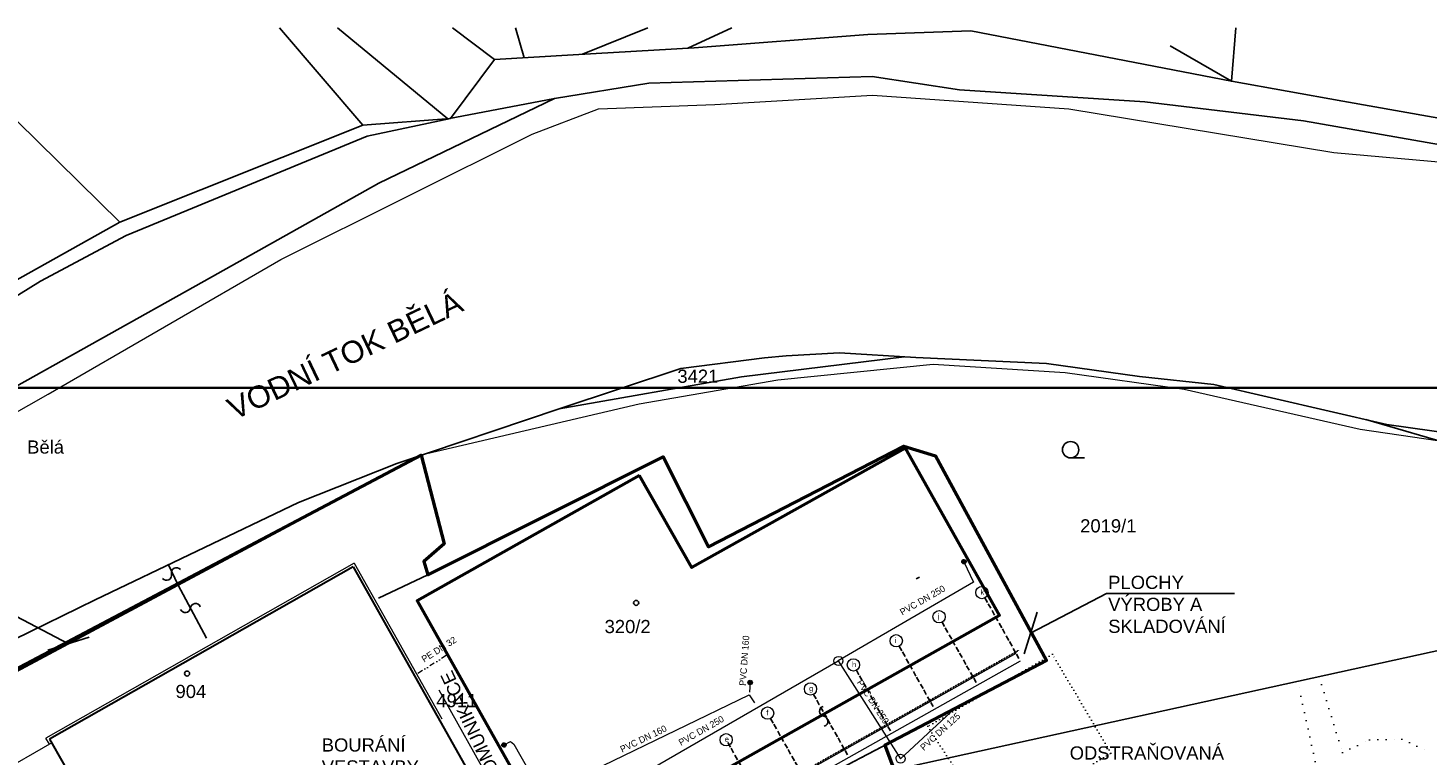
# Model space of a CAD drawing. Header units: millimetres. Extents: x 61711 to 471607, y -104436 to 321769.
# Tile 9 of 10: x 216570 to 376025, y 215218 to 298022. Entities that reach past the tile are written whole.
import ezdxf
from ezdxf.enums import TextEntityAlignment as Align
from ezdxf.lldxf.tags import DXFTag

# ---------------------------------------------------------------- set-up
doc = ezdxf.new("R2010")
doc.units = ezdxf.units.MM
for name, pattern in [('ACAD_ISO11W100', [33, 12, -3, 12, -3, 0, -3]), ('DASHDOT', [0.5, 0.25, -0.125, 0, -0.125]), ('DGN Style 2', [1864.39533, 1118.637198, -745.758132]), ('DIVIDE', [8, 3, -1.5, 0.25, -1.5, 0.25, -1.5]), ('DOT2', [0.875, 0.125, -0.75]), ('Tečkovaná', [4.7625, 0, -4.7625])]:
    doc.linetypes.add(name, pattern=pattern)
for name, color, linetype, lineweight in [('IN_C_OSA', 6, 'DASHDOT', 18), ('IN_C_TENKA', 7, 'Continuous', 18), ('OstKanDest', 32, '626B', 13), ('OstKanSplask', 34, 'KANALIZACE_SPLASKOVA_PODZ', 13), ('OstPlynNtl', 30, '633B', 13), ('OstVodPitna', 150, '616B', 13), ('Vrstva 34', 7, 'Continuous', 0), ('Vrstva 6', 7, 'Continuous', 0), ('Vrstva 60', 7, 'Continuous', 0)]:
    doc.layers.add(name, color=color, linetype=linetype, lineweight=lineweight)
for name, color, linetype in [('IN_MODUL_SYSTEM', 6, 'DASHDOT'), ('IN_TEXT', 7, 'Continuous'), ('KATASTR', 116, 'Continuous'), ('ZTI_POPIS', 7, 'Continuous')]:
    doc.layers.add(name, color=color, linetype=linetype)
doc.styles.add('ARIEL-CE', font='arial.ttf', dxfattribs={"width": 0.8})
doc.styles.add('Koty', font='arial.ttf')
doc.styles.add('ROMAND', font='romand.shx', dxfattribs={"width": 0.85})
doc.styles.get("Standard").update_dxf_attribs({"font": 'arial.ttf'})
doc.styles.add('Style-cs_Working', font='cs_Working.shx')
doc.linetypes.add('616B', pattern='A,5,-2,5,-5.5,[145,stn.shx,S=0.1,R=0,X=0,Y=0],-5.5,5,-2', length=30)
doc.linetypes.add('626B', pattern='A,5,-2,5,-5.5,[150,stn.shx,S=0.1,R=0,X=0,Y=0],-5.5,5,-2', length=30)
doc.linetypes.add('633B', pattern='A,5,-2,5,-5.5,[155,stn.shx,S=0.1,R=0,X=0,Y=0],-5.5,5,-2', length=30)
doc.linetypes.add('KANALIZACE_SPLASKOVA_PODZ', pattern='A,35,-15,[102,cadkon.shx,S=5,R=0,X=0,Y=5],-5,[102,cadkon.shx,S=5,R=0,X=20,Y=5],30,-15', length=100)
tags = doc.linetypes.add('PLYN', pattern='A,12.7,-5.08,["GAS",Standard,S=2.54,R=0,X=-2.54,Y=-1.27],-6.35', length=24.13).pattern_tags.tags
tags[6] = DXFTag(74, 10)
doc.dimstyles.new('IP 1_100', dxfattribs={"dimscale": 100, "dimtxt": 2.5, "dimasz": 2, "dimexe": 1, "dimexo": 1, "dimgap": 1, "dimtad": 1, "dimdec": 0, "dimzin": 0, "dimdsep": 46, "dimtxsty": 'ROMAND', "dimblk": 'ARCHTICK', "dimcen": 0.09, "dimdle": 1, "dimclrd": 256, "dimclre": 256, "dimclrt": 7, "dimadec": 0, "dimazin": 0, "dimtfac": 1, "dimtdec": 0, "dimtix": 1, "dimtmove": 2, "dimatfit": 3, "dimldrblk": 'OBLIQUE', "dimfxl": 20, "dimfxlon": 1, "dimtolj": 1, "dimtzin": 0, "dimarcsym": 0})

# ---------------------------------------------------------------- blocks, each defined once
blk = doc.blocks.new('_ArchTick')
at = {"color": 0, "linetype": 'ByBlock', "lineweight": 13, "const_width": 0.15}
blk.add_lwpolyline([(-0.5, -0.5), (0.5, 0.5)], dxfattribs=at)
blk = doc.blocks.new('Z601')
at = {"layer": 'Vrstva 34', "color": 32, "linetype": 'Continuous', "lineweight": 13}
for p, q in [((-0.25, 0.05), (-0.2, 0.15)), ((-0.25, -0.05), (-0.25, 0.05)), ((-0.2, 0.15), (-0.15, 0.2)), ((-0.15, 0.2), (-0.05, 0.25)), ((-0.15, 0.1), (-0.15, -0.1)), ((-0.05, 0.25), (0.05, 0.25)), ((-0.05, -0.15), (-0.05, 0.15)), ((-0.05, 0.15), (0.05, 0.15)), ((0.05, 0.25), (0.15, 0.2)), ((0.05, 0.15), (0.05, -0.15)), ((0.15, 0.2), (0.2, 0.15)), ((0.15, -0.1), (0.15, 0.1)), ((0.2, 0.15), (0.25, 0.05)), ((0.25, 0.05), (0.25, -0.05)), ((-0.2, -0.15), (-0.25, -0.05)), ((-0.15, -0.2), (-0.2, -0.15)), ((-0.15, -0.1), (-0.05, -0.15)), ((-0.05, -0.25), (-0.15, -0.2)), ((0.05, -0.25), (-0.05, -0.25)), ((0.05, -0.15), (0.15, -0.1)), ((0.15, -0.2), (0.05, -0.25)), ((0.2, -0.15), (0.15, -0.2)), ((0.25, -0.05), (0.2, -0.15))]:
    blk.add_line(p, q, dxfattribs=at)
blk = doc.blocks.new('Z620')
at = {"layer": 'Vrstva 34', "color": 32, "linetype": 'Continuous', "lineweight": 13}
for p, q in [((-0.5, 0.1), (-0.45, 0.25)), ((-0.5, -0.1), (-0.5, 0.1)), ((-0.45, 0.25), (-0.35, 0.4)), ((-0.35, 0.4), (-0.1, 0.5)), ((-0.1, 0.5), (0.1, 0.5)), ((0.1, 0.5), (0.35, 0.4)), ((0.35, 0.4), (0.45, 0.25)), ((0.45, 0.25), (0.5, 0.1)), ((0.5, 0.1), (0.5, -0.1)), ((-0.4, -0.35), (-0.5, -0.1)), ((-0.25, -0.45), (-0.4, -0.35)), ((-0.1, -0.5), (-0.25, -0.45)), ((0.1, -0.5), (-0.1, -0.5)), ((0.25, -0.45), (0.1, -0.5)), ((0.4, -0.35), (0.25, -0.45)), ((0.5, -0.1), (0.4, -0.35))]:
    blk.add_line(p, q, dxfattribs=at)

msp = doc.modelspace()

# ---------------------------------------------------------------- linework, layer by layer
at = {"layer": 'IN_C_OSA', "color": 4, "linetype": 'Continuous'}
for centre in [(325217, 233715), (320336, 230970), (315455, 228225), (310574, 225481), (305692, 222736), (300811, 219991), (296090, 216962)]:
    msp.add_circle(centre, 700, dxfattribs=at)
at = {"layer": 'IN_C_TENKA', "color": 3, "linetype": 'DOT2', "lineweight": 20, "ltscale": 500}
for p, q in [((333246, 226691), (319057, 218484)), ((339916, 215432), (333246, 226691)), ((319057, 218484), (326256, 207324)), ((304197, 211119), (314165, 216343)), ((326256, 207324), (339916, 215432))]:
    msp.add_line(p, q, dxfattribs=at)
at = {"layer": 'IN_C_TENKA', "color": 3, "linetype": 'DOT2', "lineweight": 20, "ltscale": 100}
msp.add_line((314165, 216343), (323781, 190860), dxfattribs=at)
at = {"layer": 'IN_C_TENKA', "color": 152}
msp.add_lwpolyline([(61711, 188896), (79202, 192608), (101809, 198740), (117957, 203258), (134750, 208422), (160425, 223430), (181740, 235210), (218849, 256305), (245380, 271641), (273992, 285938), (281535, 288797), (294801, 289317), (312748, 290357), (335117, 288797), (365290, 283859), (409242, 279941), (440028, 281250), (459563, 282562)], dxfattribs=at)
at = {"layer": 'IN_C_TENKA', "color": 152, "ltscale": 100}
msp.add_lwpolyline([(459563, 245802), (448975, 245417), (416734, 246950), (384634, 249890), (368316, 252296), (348254, 256841), (334707, 258759), (319652, 259706), (301965, 257917), (286172, 255181), (261359, 249350), (230132, 232867), (202147, 218096), (160488, 196108), (148151, 188033), (137136, 178857), (112683, 158488), (111854, 154669), (119191, 130700), (129229, 110297), (138055, 71872), (142268, 37996), (143628, 25955), (143469, 22478)], dxfattribs=at)
at = {"layer": 'IN_C_TENKA', "color": 165, "lineweight": 50, "ltscale": 100}
msp.add_lwpolyline([(160488, 196108), (261359, 249350), (261359, 249350), (263982, 239268), (261673, 237245), (262111, 235750), (288912, 249191), (294059, 238928), (316318, 250386), (319931, 249290), (332576, 225991), (314165, 216343), (323781, 190860), (335098, 191978), (340358, 179376), (325747, 172834), (336829, 148886), (327568, 144545), (282577, 131424), (260037, 123751), (240242, 117644), (229628, 113076), (211320, 99434)], dxfattribs=at)
at = {"layer": 'IN_MODUL_SYSTEM', "linetype": 'ACAD_ISO11W100', "ltscale": 50}
for p, q in [((325560, 233104), (329436, 226212)), ((320679, 230360), (324555, 223468)), ((315798, 227615), (319673, 220723)), ((310917, 224870), (314792, 217978)), ((306035, 222126), (309911, 215234)), ((301154, 219381), (305029, 212489)), ((296273, 216636), (300148, 209744))]:
    msp.add_line(p, q, dxfattribs=at)
at = {"layer": 'IN_MODUL_SYSTEM', "ltscale": 100}
msp.add_line((279766, 199228), (329456, 227168), dxfattribs=at)
at = {"layer": 'KATASTR'}
for p, q in [((227027, 275924), (204488, 298022)), ((245232, 298022), (254701, 286948)), ((251819, 298022), (264377, 287668)), ((269712, 294432), (264928, 298022)), ((272110, 298022), (273065, 294630)), ((287178, 298022), (279725, 295023)), ((296733, 298022), (291727, 295732)), ((312231, 297300), (292428, 295773)), ((323940, 297709), (312231, 297300)), ((353655, 291953), (323940, 297709)), ((354147, 298022), (353655, 291953)), ((292428, 295773), (278650, 294959)), ((353655, 291953), (346673, 295985)), ((269712, 294432), (264678, 287726)), ((278650, 294959), (269712, 294432)), ((287280, 291736), (312714, 292479)), ((312714, 292479), (322679, 290993)), ((366342, 289695), (353655, 291953)), ((276545, 289986), (287280, 291736)), ((322679, 290993), (343771, 289596)), ((256527, 280340), (276545, 289986)), ((264377, 287668), (276545, 289986)), ((343771, 289596), (361860, 287432)), ((385003, 286372), (366342, 289695)), ((254701, 286948), (264678, 287726)), ((264678, 287726), (255216, 285714)), ((361860, 287432), (384982, 283410)), ((227027, 275924), (254701, 286948)), ((255216, 285714), (227734, 274399)), ((236620, 269196), (256527, 280340)), ((215031, 269196), (227027, 275924)), ((227734, 274399), (217975, 269196)), ((199612, 248479), (236620, 269196)), ((290939, 259244), (300462, 260443)), ((297835, 258296), (316354, 260578)), ((300462, 260443), (302934, 260668)), ((302934, 260668), (309001, 261005)), ((309001, 261005), (317707, 260500)), ((317707, 260500), (332581, 259828)), ((277081, 254662), (290939, 259244)), ((332581, 259828), (343179, 258314)), ((277081, 254662), (297835, 258296)), ((343179, 258314), (351624, 257407)), ((351624, 257407), (371328, 252870)), ((258571, 248408), (277081, 254662)), ((398634, 244803), (368963, 253414)), ((371328, 252870), (379157, 251748)), ((294059, 238928), (316318, 250386)), ((316318, 250386), (319931, 249290)), ((199612, 216372), (261359, 249350)), ((261359, 249350), (263982, 239268)), ((262111, 235750), (288912, 249191)), ((288912, 249191), (294059, 238928)), ((319931, 249290), (332576, 225991)), ((335317, 249056), (336890, 249056)), ((247366, 243995), (258571, 248408)), ((224238, 232907), (247366, 243995)), ((263982, 239268), (261673, 237245)), ((233673, 234564), (232556, 236895)), ((261673, 237245), (262111, 235750)), ((236903, 228517), (233673, 234564)), ((256487, 233071), (262111, 235750)), ((318096, 235489), (317718, 235280)), ((211101, 226508), (224238, 232907)), ((304197, 211119), (398538, 231793))]:
    msp.add_line(p, q, dxfattribs=at)
at = {"layer": 'KATASTR', "ltscale": 100}
msp.add_line((332576, 225991), (275791, 196234), dxfattribs=at)
at = {"layer": 'KATASTR', "linetype": 'Tečkovaná', "lineweight": 20, "ltscale": 200}
for p, q in [((363379, 213548), (361176, 223605)), ((363633, 224144), (366270, 215509)), ((366270, 215509), (369369, 216941)), ((369369, 216941), (373047, 217040)), ((373047, 217040), (376167, 215530))]:
    msp.add_line(p, q, dxfattribs=at)
at = {"layer": 'KATASTR'}
msp.add_lwpolyline([(199612, 257796), (217975, 269196)], dxfattribs=at)
at = {"layer": 'KATASTR', "color": 7, "lineweight": 50}
msp.add_lwpolyline([(286227, 247054), (260882, 232793), (277537, 203194), (327227, 231134), (316497, 250184), (292177, 236564), (286227, 247054)], dxfattribs=at)
at = {"layer": 'KATASTR'}
for points in [[(231895, 235321, 0.7743875), (232909, 235836, -0.7812922), (233921, 236349)], [(233939, 231807, 0.7743875), (235065, 231958, -0.7812922), (236190, 232109)], [(307269, 218491, 0.7743875), (307204, 219626, -0.7812922), (307138, 220759)]]:
    msp.add_lwpolyline(points, format="xyb", dxfattribs=at)
for centre, radius in [((335317, 249985), 929), ((285839, 232543), 286), ((234687, 224496), 286)]:
    msp.add_circle(centre, radius, dxfattribs=at)
at = {"layer": 'OstKanDest', "ltscale": 500}
for p, q in [((324250, 234901), (308859, 225932)), ((284862, 212090), (308859, 225932)), ((282092, 214033), (298716, 222079)), ((271906, 216460), (275322, 210495))]:
    msp.add_line(p, q, dxfattribs=at)
at = {"layer": 'OstKanDest', "ltscale": 400}
msp.add_line((308859, 225932), (315948, 214800), dxfattribs=at)
at = {"layer": 'OstKanDest', "ltscale": 200}
msp.add_line((321654, 220056), (315948, 214800), dxfattribs=at)
at = {"layer": 'OstKanSplask', "ltscale": 100}
msp.add_line((263359, 222633), (285451, 183277), dxfattribs=at)
at = {"layer": 'OstPlynNtl', "linetype": 'PLYN', "ltscale": 300}
for p, q in [((253703, 237055), (218618, 217144)), ((253703, 237055), (263711, 219319)), ((219277, 216598), (212827, 212881))]:
    msp.add_line(p, q, dxfattribs=at)
at = {"layer": 'OstPlynNtl'}
msp.add_line((219014, 216447), (218618, 217144), dxfattribs=at)
at = {"layer": 'OstVodPitna', "color": 5, "linetype": 'DIVIDE', "lineweight": 13, "ltscale": 200}
msp.add_line((264184, 226545), (260902, 224454), dxfattribs=at)
at = {"layer": 'Vrstva 34', "color": 32, "linetype": 'Continuous', "lineweight": 13}
msp.add_line((323167, 237231), (324250, 234901), dxfattribs=at)
at = {"layer": 'Vrstva 34', "color": 32, "linetype": 'DGN Style 2', "lineweight": 13}
for p, q in [((298816, 223475), (298716, 222079)), ((298716, 222079), (299693, 220591)), ((270785, 216360), (271537, 216760)), ((271537, 216760), (271906, 216460))]:
    msp.add_line(p, q, dxfattribs=at)
at = {"layer": 'Vrstva 6', "color": 1, "linetype": 'Continuous', "lineweight": 30}
msp.add_line((253590, 236645), (219027, 217031), dxfattribs=at)
at = {"layer": 'Vrstva 6', "color": 1, "linetype": 'Continuous', "lineweight": 30, "ltscale": 100}
for p, q in [((253590, 236645), (283419, 183780)), ((219027, 217031), (228355, 200594))]:
    msp.add_line(p, q, dxfattribs=at)
at = {"layer": 'Vrstva 60', "color": 253, "linetype": 'Continuous', "lineweight": 0, "ltscale": 100}
for p, q in [((280237, 199354), (329137, 226834)), ((280726, 198482), (329626, 225962))]:
    msp.add_line(p, q, dxfattribs=at)
at = {"layer": 'ZTI_POPIS', "color": 1, "lineweight": 35}
msp.add_lwpolyline([(111950, 257036), (408950, 257036), (408950, 47036), (111950, 47036)], close=True, dxfattribs=at)

# ---------------------------------------------------------------- block references
at = {"layer": 'Vrstva 34', "color": 32, "linetype": 'Continuous', "lineweight": 13, "xscale": 999.9976228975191, "yscale": 999.9976228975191, "zscale": 999.9976228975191, "rotation": 9.727428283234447}
for name, p in [('Z601', (323167, 237231)), ('Z620', (308859, 225932)), ('Z601', (298816, 223475)), ('Z601', (270785, 216360)), ('Z620', (315948, 214800))]:
    msp.add_blockref(name, p, dxfattribs=at)

# ---------------------------------------------------------------- texts
at = {"layer": 'IN_C_OSA', "color": 7, "linetype": 'Continuous', "style": 'ARIEL-CE', "width": 0.8}
for s, p in [('k', (325063, 233473)), ('j', (320182, 230729)), ('i', (315301, 227984)), ('h', (310420, 225239)), ('g', (305538, 222494)), ('f', (300657, 219750)), ('e', (295936, 216720))]:
    msp.add_text(s, height=600, dxfattribs=at).set_placement(p)
at = {"layer": 'IN_TEXT', "attachment_point": 1, "style": 'Koty'}
for s, insert, char_height, width, rotation in [('VODNÍ TOK BĚLÁ', (238999, 255588), 2500, 34296.58, 25.51961), ('AREÁLOVÁ KOMUNIKACE', (274474, 200820), 1500, 25698.2, 115.04022)]:
    msp.add_mtext(s, dxfattribs=dict(at, insert=insert, char_height=char_height, width=width, rotation=rotation))
at = {"layer": 'IN_TEXT', "char_height": 1500, "width": 15598.12, "attachment_point": 1, "style": 'Koty'}
for s, insert in [('PLOCHY VÝROBY A SKLADOVÁNÍ', (339603, 235629)), ('ODSTRAŇOVANÁ STAVBA 308m{\\fISOCPEUR|b0|i0|c238|p34;²}', (335216, 216198))]:
    msp.add_mtext(s, dxfattribs=dict(at, insert=insert))
at = {"layer": 'IN_TEXT', "ltscale": 100, "insert": (250027, 217109), "char_height": 1500, "width": 15598.12, "attachment_point": 1, "style": 'Koty'}
msp.add_mtext('BOURÁNÍ VESTAVBY UVNITŘ OBJEKTU', dxfattribs=at)
at = {"layer": 'KATASTR', "char_height": 1500, "width": 486.77, "attachment_point": 1, "style": 'Koty'}
for s, insert in [('3421', (290534, 259110)), ('Bělá', (216476, 251046)), ('2019/1', (336409, 242068)), ('320/2', (282245, 230598)), ('904', (233373, 223208)), ('4911', (263080, 222162))]:
    msp.add_mtext(s, dxfattribs=dict(at, insert=insert))
at = {"layer": 'OstVodPitna', "color": 5, "linetype": 'DIVIDE', "lineweight": 13, "ltscale": 200, "style": 'Style-cs_Working'}
msp.add_text('PE DN 32', height=750, rotation=32.50237, dxfattribs=at).set_placement((263373, 227250), align=Align.MIDDLE_CENTER)
at = {"layer": 'Vrstva 34', "color": 32, "linetype": 'Continuous', "lineweight": 13, "style": 'Style-cs_Working'}
for s, rotation, p in [('PVC DN 250', 29.81865, (318449, 232847)), ('PVC DN 160', 85.92891, (298154, 225967)), ('PVC DN 250', 303.07575, (312813, 221281)), ('PVC DN 160', 25.82779, (286658, 217065)), ('PVC DN 250', 29.81865, (293251, 217993)), ('PVC DN 125', 42.64802, (320464, 217882))]:
    msp.add_text(s, height=750, rotation=rotation, dxfattribs=at).set_placement(p, align=Align.MIDDLE_CENTER)

# ---------------------------------------------------------------- leaders
at = {"layer": 'IN_TEXT'}
for points in [[(330770, 229113), (339402, 233620), (353989, 233620)], [(221188, 227896), (212557, 232402), (197970, 232402)]]:
    msp.add_leader(points, dimstyle='IP 1_100', override={"dimasz": 35, "dimgap": 1, "dimtad": 0}, dxfattribs=at)

doc.saveas('drawing.dxf')
